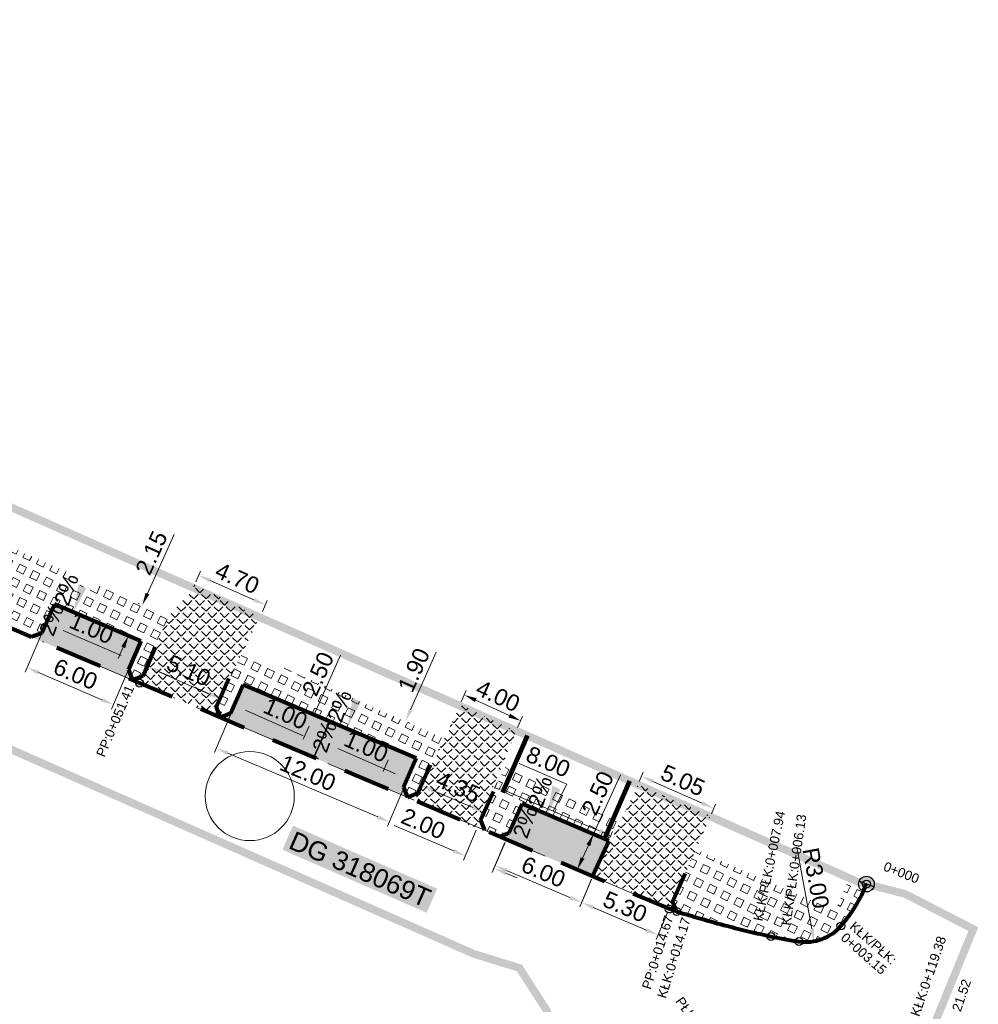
# Model space of a CAD drawing. Header units: metres. Extents: x 7535771 to 7535946, y 5639662 to 5639831.
# Tile 8 of 8: x 7535885 to 7535946, y 5639763 to 5639826. Entities that reach past the tile are written whole.
import ezdxf

# ---------------------------------------------------------------- set-up
doc = ezdxf.new("R2010")
doc.units = ezdxf.units.M
for name, pattern in [('ACAD_ISO10W100', [18, 12, -3, 0, -3]), ('CENTER2', [1.125, 0.75, -0.125, 0.125, -0.125]), ('HIDDEN', [0.375, 0.25, -0.125]), ('PRZER3-2', [5, 3, -2])]:
    doc.linetypes.add(name, pattern=pattern)
for name, color, linetype in [('_granica_inw', 126, 'HIDDEN'), ('C-ROAD-LABL', 150, 'Continuous'), ('Rozdzielenie miejsc', 252, 'Continuous')]:
    doc.layers.add(name, color=color, linetype=linetype)
for name, color, linetype, lineweight in [('_Krawężnik', 7, 'Continuous', 80), ('_krawężnik h_0', 55, 'PRZER3-2', 80), ('_Krawężnik obniżony', 172, 'PRZER3-2', 80), ('_opisy', 7, 'Continuous', 13), ('_Wypełenienie chodnik', 253, 'Continuous', 13), ('_Wypełenienie powierzchnie parking', 43, 'Continuous', 13), ('_Wypełnienie zjazdy', 144, 'Continuous', 13), ('C-ROAD-CTLN', 1, 'CENTER2', 35), ('Opisy', 5, 'Continuous', 13), ('Wymiary', 7, 'Continuous', 15)]:
    doc.layers.add(name, color=color, linetype=linetype, lineweight=lineweight)
doc.layers.add('_Wymiary', color=7, linetype='Continuous', lineweight=9, true_color=0x00175c)
doc.layers.add('_ściek betonowy', color=7, linetype='Continuous', lineweight=80, true_color=0x727e73)
doc.styles.add('Arial', font='arial.ttf')
doc.styles.add('GR', font='arial.ttf', dxfattribs={"height": 0.9})
doc.styles.add('RS500', font='arial.ttf', dxfattribs={"height": 1.05})
doc.dimstyles.new('RS 5000', dxfattribs={"dimtxt": 1.05, "dimasz": 0.8, "dimexe": 0.3, "dimexo": 0.2, "dimgap": 0.3, "dimtad": 1, "dimzin": 0, "dimdsep": 46, "dimtxsty": 'RS500', "dimcen": 0, "dimclrd": 256, "dimclre": 256, "dimclrt": 256, "dimaunit": 1, "dimadec": 0, "dimazin": 0, "dimtfac": 1, "dimtofl": 0, "dimtmove": 0, "dimatfit": 3, "dimfxl": 1, "dimtolj": 1, "dimtzin": 0, "dimlwd": 15, "dimlwe": 15, "dimarcsym": 0})
pattern_1 = [(64, (0, 0), (-0.4280506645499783, 0.2087742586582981), [0.47625, -0.47625]), (154, (0, 0), (-0.2087742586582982, -0.4280506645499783), [0.47625, -0.47625])]
pattern_2 = [(45, (0, 0), (-0.3951312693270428, 0.3951312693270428), [0.4064, -0.1524]), (135, (0, 0), (-0.3951312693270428, -0.3951312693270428), [0.4064, -0.1524])]

# ---------------------------------------------------------------- blocks, each defined once
blk = doc.blocks.new('*D33')
at = {"layer": '_Wymiary', "lineweight": 15, "transparency": 16777216}
for p, q in [((7535886.788895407, 5639788.309322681), (7535885.007068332, 5639784.152947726)), ((7535892.303535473, 5639785.945210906), (7535890.521708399, 5639781.78883595)), ((7535885.86055595, 5639784.113464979), (7535889.904631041, 5639782.379780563))]:
    blk.add_line(p, q, dxfattribs=at)
at = {"layer": '_Wymiary', "transparency": 16777216}
for points in [[(7535885.913091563, 5639784.23601206), (7535885.808020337, 5639783.990917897), (7535885.125273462, 5639784.428678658)], [(7535889.957166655, 5639782.502327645), (7535889.852095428, 5639782.257233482), (7535890.639913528, 5639782.064566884)]]:
    blk.add_solid(points, dxfattribs=at)
at = {"layer": 'Defpoints', "color": 0, "transparency": 16777216}
for p in [(7535886.867698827, 5639788.493143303), (7535892.382338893, 5639786.129031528), (7535890.639913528, 5639782.064566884)]:
    blk.add_point(p, dxfattribs=at)
at = {"layer": '_Wymiary', "transparency": 16777216, "insert": (7535888.21543817, 5639784.0136261), "char_height": 1.05, "attachment_point": 5, "rotation": 336.7953128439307, "style": 'RS500'}
blk.add_mtext('\\A1;6.00', dxfattribs=at)
blk = doc.blocks.new('*D35')
at = {"layer": '_Wymiary', "lineweight": 15, "transparency": 16777216}
for p, q in [((7535898.846031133, 5639783.158831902), (7535897.079856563, 5639779.007377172)), ((7535897.933449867, 5639778.970249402), (7535907.505040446, 5639774.89815878)), ((7535909.889920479, 5639778.460373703), (7535908.123745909, 5639774.308918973))]:
    blk.add_line(p, q, dxfattribs=at)
at = {"layer": '_Wymiary', "transparency": 16777216}
for points in [[(7535897.985647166, 5639779.092940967), (7535897.881252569, 5639778.847557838), (7535897.197300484, 5639779.283433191)], [(7535907.557237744, 5639775.020850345), (7535907.452843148, 5639774.775467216), (7535908.24118983, 5639774.584974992)]]:
    blk.add_solid(points, dxfattribs=at)
at = {"layer": 'Defpoints', "color": 0, "transparency": 16777216}
for p in [(7535898.924327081, 5639783.342869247), (7535909.968216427, 5639778.644411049), (7535908.24118983, 5639774.584974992)]:
    blk.add_point(p, dxfattribs=at)
at = {"layer": '_Wymiary', "transparency": 16777216, "insert": (7535903.046562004, 5639777.703573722), "char_height": 1.05, "attachment_point": 5, "rotation": 336.9533957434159, "style": 'RS500'}
blk.add_mtext('\\A1;12.00', dxfattribs=at)
blk = doc.blocks.new('*D36')
at = {"layer": '_Wymiary', "lineweight": 15, "transparency": 16777216}
for p, q in [((7535910.81105672, 5639778.073595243), (7535910.188708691, 5639776.636349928)), ((7535911.042046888, 5639776.593759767), (7535913.572567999, 5639775.498007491)), ((7535914.809837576, 5639776.34206524), (7535914.187489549, 5639774.904819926))]:
    blk.add_line(p, q, dxfattribs=at)
at = {"layer": '_Wymiary', "transparency": 16777216}
for points in [[(7535911.095028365, 5639776.716114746), (7535910.989065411, 5639776.471404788), (7535910.307917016, 5639776.911648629)], [(7535913.625549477, 5639775.62036247), (7535913.519586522, 5639775.375652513), (7535914.306697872, 5639775.180118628)]]:
    blk.add_solid(points, dxfattribs=at)
at = {"layer": 'Defpoints', "color": 0, "transparency": 16777216}
for p in [(7535910.890528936, 5639778.25712771), (7535914.889309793, 5639776.525597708), (7535914.306697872, 5639775.180118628)]:
    blk.add_point(p, dxfattribs=at)
at = {"layer": '_Wymiary', "transparency": 16777216, "insert": (7535912.639683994, 5639776.813471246), "char_height": 1.05, "attachment_point": 5, "rotation": 336.586689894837, "style": 'RS500'}
blk.add_mtext('\\A1;4.35', dxfattribs=at)
blk = doc.blocks.new('*D1')
at = {"layer": '_Wymiary', "lineweight": 15, "transparency": 16777216}
for p, q in [((7535892.849772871, 5639784.692695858), (7535892.890222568, 5639784.784149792)), ((7535893.500504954, 5639784.186190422), (7535896.701892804, 5639782.770229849)), ((7535897.51442367, 5639782.62954015), (7535897.554873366, 5639782.720994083))]:
    blk.add_line(p, q, dxfattribs=at)
at = {"layer": '_Wymiary', "transparency": 16777216}
for points in [[(7535893.554437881, 5639784.308129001), (7535893.446572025, 5639784.064251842), (7535892.76887348, 5639784.50978799)], [(7535896.755825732, 5639782.892168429), (7535896.647959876, 5639782.648291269), (7535897.433524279, 5639782.446632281)]]:
    blk.add_solid(points, dxfattribs=at)
at = {"layer": 'Defpoints', "color": 0, "transparency": 16777216}
for p in [(7535892.768873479, 5639784.509787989), (7535897.433524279, 5639782.446632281), (7535897.433524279, 5639782.446632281)]:
    blk.add_point(p, dxfattribs=at)
at = {"layer": '_Wymiary', "transparency": 16777216, "insert": (7535895.439399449, 5639784.242857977), "char_height": 1.05, "attachment_point": 5, "rotation": 336.1403921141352, "style": 'RS500'}
blk.add_mtext('\\A1;5.10', dxfattribs=at)
blk = doc.blocks.new('*D2')
at = {"layer": '_Wymiary', "lineweight": 15, "transparency": 16777216}
blk.add_line((7535934.25228413, 5639772.976422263), (7535935.210805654, 5639767.757437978), dxfattribs=at)
at = {"layer": '_Wymiary', "transparency": 16777216}
blk.add_solid([(7535935.341945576, 5639767.781523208), (7535935.079665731, 5639767.733352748), (7535935.355317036, 5639766.970598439)], dxfattribs=at)
at = {"layer": 'Defpoints', "color": 0, "transparency": 16777216}
for p in [(7535934.813399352, 5639769.921246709), (7535935.355317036, 5639766.970598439)]:
    blk.add_point(p, dxfattribs=at)
at = {"layer": '_Wymiary', "transparency": 16777216, "insert": (7535935.46595174, 5639770.998765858), "char_height": 1.05, "attachment_point": 5, "rotation": 280.40699523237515, "style": 'RS500'}
blk.add_mtext('\\A1;R3.00', dxfattribs=at)
blk = doc.blocks.new('*D39')
at = {"layer": '_Wymiary', "lineweight": 15, "transparency": 16777216}
for p, q in [((7535903.452300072, 5639781.436102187), (7535905.136633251, 5639785.219894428)), ((7535904.26362324, 5639781.074946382), (7535903.178227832, 5639781.558103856)), ((7535902.755957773, 5639779.871794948), (7535903.126962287, 5639780.70524288)), ((7535903.241943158, 5639778.779779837), (7535902.156547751, 5639779.262937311))]:
    blk.add_line(p, q, dxfattribs=at)
at = {"layer": '_Wymiary', "transparency": 16777216}
for points in [[(7535903.005152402, 5639780.759465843), (7535903.248772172, 5639780.651019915), (7535903.452300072, 5639781.436102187)], [(7535902.634147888, 5639779.926017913), (7535902.877767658, 5639779.817571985), (7535902.43061999, 5639779.140935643)]]:
    blk.add_solid(points, dxfattribs=at)
at = {"layer": 'Defpoints', "color": 0, "transparency": 16777216}
for p in [(7535903.452300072, 5639781.436102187), (7535904.446338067, 5639780.993611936), (7535903.424657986, 5639778.698445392)]:
    blk.add_point(p, dxfattribs=at)
at = {"layer": '_Wymiary', "transparency": 16777216, "insert": (7535903.693294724, 5639784.033447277), "char_height": 1.05, "attachment_point": 5, "rotation": 66.00403984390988, "style": 'RS500'}
blk.add_mtext('\\A1;2.50', dxfattribs=at)
blk = doc.blocks.new('*D4')
at = {"layer": '_Wymiary', "lineweight": 15, "transparency": 16777216}
for p, q in [((7535921.157758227, 5639770.915999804), (7535920.409132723, 5639769.161270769)), ((7535921.262687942, 5639769.123277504), (7535924.665353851, 5639767.671587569)), ((7535926.03208703, 5639768.836449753), (7535925.283461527, 5639767.081720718))]:
    blk.add_line(p, q, dxfattribs=at)
at = {"layer": '_Wymiary', "transparency": 16777216}
for points in [[(7535921.315009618, 5639769.245916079), (7535921.210366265, 5639769.000638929), (7535920.526856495, 5639769.437207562)], [(7535924.717675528, 5639767.794226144), (7535924.613032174, 5639767.548948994), (7535925.401185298, 5639767.357657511)]]:
    blk.add_solid(points, dxfattribs=at)
at = {"layer": 'Defpoints', "color": 0, "transparency": 16777216}
for p in [(7535921.236240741, 5639771.099957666), (7535926.110569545, 5639769.020407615), (7535925.401185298, 5639767.357657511)]:
    blk.add_point(p, dxfattribs=at)
at = {"layer": '_Wymiary', "transparency": 16777216, "insert": (7535923.29225822, 5639769.166799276), "char_height": 1.05, "attachment_point": 5, "rotation": 336.8952997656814, "style": 'RS500'}
blk.add_mtext('\\A1;5.30', dxfattribs=at)
blk = doc.blocks.new('*D9')
at = {"layer": '_Wymiary', "lineweight": 15, "transparency": 16777216}
for p, q in [((7535895.890520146, 5639789.903074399), (7535896.195385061, 5639790.593060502)), ((7535896.805894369, 5639789.995332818), (7535899.604174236, 5639788.758934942)), ((7535900.15230851, 5639788.020036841), (7535900.457173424, 5639788.710022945))]:
    blk.add_line(p, q, dxfattribs=at)
at = {"layer": '_Wymiary', "transparency": 16777216}
for points in [[(7535896.85978101, 5639790.11729186), (7535896.752007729, 5639789.873373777), (7535896.07414012, 5639790.318652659)], [(7535899.658060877, 5639788.880893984), (7535899.550287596, 5639788.6369759), (7535900.335928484, 5639788.435615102)]]:
    blk.add_solid(points, dxfattribs=at)
at = {"layer": 'Defpoints', "color": 0, "transparency": 16777216}
for p in [(7535895.809690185, 5639789.720135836), (7535900.335928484, 5639788.435615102), (7535900.071478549, 5639787.83709828)]:
    blk.add_point(p, dxfattribs=at)
at = {"layer": '_Wymiary', "transparency": 16777216, "insert": (7535898.542944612, 5639790.141910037), "char_height": 1.05, "attachment_point": 5, "rotation": 336.16213976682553, "style": 'RS500'}
blk.add_mtext('\\A1;4.70', dxfattribs=at)
blk = doc.blocks.new('*D10')
at = {"layer": '_Wymiary', "lineweight": 15, "transparency": 16777216}
for p, q in [((7535924.185242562, 5639777.154930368), (7535924.45716875, 5639777.768800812)), ((7535925.067113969, 5639777.170497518), (7535928.220559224, 5639775.773615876)), ((7535928.801585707, 5639775.11002885), (7535929.073511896, 5639775.723899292))]:
    blk.add_line(p, q, dxfattribs=at)
at = {"layer": '_Wymiary', "transparency": 16777216}
for points in [[(7535925.121115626, 5639777.292405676), (7535925.013112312, 5639777.04858936), (7535924.335665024, 5639777.494507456)], [(7535928.27456088, 5639775.895524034), (7535928.166557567, 5639775.651707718), (7535928.952008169, 5639775.449605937)]]:
    blk.add_solid(points, dxfattribs=at)
at = {"layer": 'Defpoints', "color": 0, "transparency": 16777216}
for p in [(7535924.104240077, 5639776.972068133), (7535928.720583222, 5639774.927166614), (7535928.952008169, 5639775.449605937)]:
    blk.add_point(p, dxfattribs=at)
at = {"layer": '_Wymiary', "transparency": 16777216, "insert": (7535926.982468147, 5639777.236513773), "char_height": 1.05, "attachment_point": 5, "rotation": 336.10809434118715, "style": 'RS500'}
blk.add_mtext('\\A1;5.05', dxfattribs=at)
blk = doc.blocks.new('*D11')
at = {"layer": '_Wymiary', "lineweight": 15, "transparency": 16777216}
for p, q in [((7535912.834577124, 5639782.253421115), (7535913.160105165, 5639782.962304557)), ((7535913.76192035, 5639782.355824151), (7535915.903143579, 5639781.37254797)), ((7535916.429819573, 5639780.60244133), (7535916.755347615, 5639781.311324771))]:
    blk.add_line(p, q, dxfattribs=at)
at = {"layer": '_Wymiary', "transparency": 16777216}
for points in [[(7535913.817562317, 5639782.47699242), (7535913.706278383, 5639782.234655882), (7535913.034910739, 5639782.689675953)], [(7535915.958785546, 5639781.493716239), (7535915.847501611, 5639781.251379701), (7535916.630153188, 5639781.038696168)]]:
    blk.add_solid(points, dxfattribs=at)
at = {"layer": 'Defpoints', "color": 0, "transparency": 16777216}
for p in [(7535912.751114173, 5639782.071668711), (7535916.630153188, 5639781.038696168), (7535916.346356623, 5639780.420688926)]:
    blk.add_point(p, dxfattribs=at)
at = {"layer": '_Wymiary', "transparency": 16777216, "insert": (7535915.181449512, 5639782.624003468), "char_height": 1.05, "attachment_point": 5, "rotation": 335.3348277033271, "style": 'RS500'}
blk.add_mtext('\\A1;4.00', dxfattribs=at)
blk = doc.blocks.new('*D70')
at = {"layer": '_Wymiary', "lineweight": 15, "transparency": 16777216}
for p, q in [((7535919.585276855, 5639776.999045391), (7535916.526694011, 5639778.303848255)), ((7535914.967775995, 5639776.709531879), (7535915.138747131, 5639777.11030459)), ((7535918.701424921, 5639775.264294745), (7535919.585276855, 5639776.999045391)), ((7535915.756869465, 5639776.5204531), (7535921.645980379, 5639774.008136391)), ((7535922.328565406, 5639773.569391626), (7535922.49953654, 5639773.970164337))]:
    blk.add_line(p, q, dxfattribs=at)
at = {"layer": '_Wymiary', "transparency": 16777216}
for points in [[(7535915.809188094, 5639776.643092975), (7535915.704550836, 5639776.397813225), (7535915.021030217, 5639776.834364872)], [(7535921.698299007, 5639774.130776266), (7535921.59366175, 5639773.885496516), (7535922.381819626, 5639773.694224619)]]:
    blk.add_solid(points, dxfattribs=at)
at = {"layer": 'Defpoints', "color": 0, "transparency": 16777216}
for p in [(7535914.889298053, 5639776.525572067), (7535922.381819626, 5639773.694224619), (7535922.250087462, 5639773.385431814)]:
    blk.add_point(p, dxfattribs=at)
at = {"layer": '_Wymiary', "transparency": 16777216, "insert": (7535918.384063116, 5639778.420492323), "char_height": 1.05, "attachment_point": 5, "rotation": 336.8967236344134, "style": 'RS500'}
blk.add_mtext('\\A1;8.00', dxfattribs=at)
blk = doc.blocks.new('*D71')
at = {"layer": '_Wymiary', "lineweight": 15, "transparency": 16777216}
for p, q in [((7535896.703137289, 5639782.773029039), (7535895.972750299, 5639783.099425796)), ((7535897.485776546, 5639782.563558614), (7535897.311125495, 5639782.172737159)), ((7535898.394576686, 5639782.157432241), (7535898.219925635, 5639781.766610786)), ((7535899.072711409, 5639781.71410915), (7535902.747470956, 5639780.07192546))]:
    blk.add_line(p, q, dxfattribs=at)
at = {"layer": '_Wymiary', "transparency": 16777216}
for points in [[(7535896.757536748, 5639782.894760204), (7535896.648737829, 5639782.651297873), (7535897.433524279, 5639782.44663228)], [(7535899.127110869, 5639781.835840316), (7535899.018311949, 5639781.592377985), (7535898.342324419, 5639782.040505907)]]:
    blk.add_solid(points, dxfattribs=at)
at = {"layer": 'Defpoints', "color": 0, "transparency": 16777216}
for p in [(7535897.567375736, 5639782.746155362), (7535898.342324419, 5639782.040505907), (7535898.476175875, 5639782.340028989)]:
    blk.add_point(p, dxfattribs=at)
at = {"layer": '_Wymiary', "transparency": 16777216, "insert": (7535901.616410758, 5639781.493166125), "char_height": 1.05, "attachment_point": 5, "rotation": 335.92099461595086, "style": 'RS500'}
blk.add_mtext('\\A1;1.00', dxfattribs=at)
blk = doc.blocks.new('*D73')
at = {"layer": '_Wymiary', "lineweight": 15, "transparency": 16777216}
for p, q in [((7535892.807744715, 5639789.154705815), (7535894.516691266, 5639792.940022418)), ((7535892.296279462, 5639788.507864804), (7535892.205137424, 5639788.549012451)), ((7535891.776559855, 5639786.38457683), (7535891.867701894, 5639786.343429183)), ((7535891.265094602, 5639785.737735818), (7535890.935913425, 5639785.008599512))]:
    blk.add_line(p, q, dxfattribs=at)
at = {"layer": '_Wymiary', "transparency": 16777216}
for points in [[(7535892.686221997, 5639789.209569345), (7535892.929267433, 5639789.099842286), (7535892.478563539, 5639788.425569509)], [(7535891.143571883, 5639785.792599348), (7535891.38661732, 5639785.682872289), (7535891.594275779, 5639786.466872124)]]:
    blk.add_solid(points, dxfattribs=at)
at = {"layer": 'Defpoints', "color": 0, "transparency": 16777216}
for p in [(7535892.478563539, 5639788.425569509), (7535892.478563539, 5639788.425569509), (7535891.594275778, 5639786.466872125)]:
    blk.add_point(p, dxfattribs=at)
at = {"layer": '_Wymiary', "transparency": 16777216, "insert": (7535893.064768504, 5639791.755968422), "char_height": 1.05, "attachment_point": 5, "rotation": 65.70238178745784, "style": 'RS500'}
blk.add_mtext('\\A1;2.15', dxfattribs=at)
blk = doc.blocks.new('*D74')
at = {"layer": '_Wymiary', "lineweight": 15, "transparency": 16777216}
for p, q in [((7535909.597764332, 5639781.732431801), (7535911.235823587, 5639785.409031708)), ((7535909.454875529, 5639780.920284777), (7535909.546219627, 5639780.879587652)), ((7535908.317508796, 5639779.350352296), (7535908.2261647, 5639779.39104942)), ((7535908.174619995, 5639778.538205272), (7535907.849043, 5639777.807452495))]:
    blk.add_line(p, q, dxfattribs=at)
at = {"layer": '_Wymiary', "transparency": 16777216}
for points in [[(7535909.475972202, 5639781.786694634), (7535909.719556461, 5639781.678168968), (7535909.272187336, 5639781.001679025)], [(7535908.052827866, 5639778.592468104), (7535908.296412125, 5639778.483942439), (7535908.500196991, 5639779.268958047)]]:
    blk.add_solid(points, dxfattribs=at)
at = {"layer": 'Defpoints', "color": 0, "transparency": 16777216}
for p in [(7535909.272187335, 5639781.001679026), (7535909.272187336, 5639781.001679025), (7535908.500196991, 5639779.268958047)]:
    blk.add_point(p, dxfattribs=at)
at = {"layer": '_Wymiary', "transparency": 16777216, "insert": (7535909.815852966, 5639784.276377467), "char_height": 1.05, "attachment_point": 5, "rotation": 65.98528547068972, "style": 'RS500'}
blk.add_mtext('\\A1;1.90', dxfattribs=at)
blk = doc.blocks.new('*D27')
at = {"layer": '_Wymiary', "lineweight": 15, "transparency": 16777216}
for p, q in [((7535891.120936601, 5639785.216993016), (7535887.421546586, 5639786.802911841)), ((7535891.935022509, 5639785.085599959), (7535891.974424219, 5639785.177510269)), ((7535892.851972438, 5639784.692505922), (7535892.891374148, 5639784.784416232)), ((7535893.508451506, 5639784.19347162), (7535894.243733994, 5639783.878257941))]:
    blk.add_line(p, q, dxfattribs=at)
at = {"layer": '_Wymiary', "transparency": 16777216}
for points in [[(7535891.173472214, 5639785.339540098), (7535891.068400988, 5639785.094445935), (7535891.856219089, 5639784.901779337)], [(7535893.56098712, 5639784.316018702), (7535893.455915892, 5639784.070924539), (7535892.773169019, 5639784.5086853)]]:
    blk.add_solid(points, dxfattribs=at)
at = {"layer": 'Defpoints', "color": 0, "transparency": 16777216}
for p in [(7535891.856219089, 5639784.901779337), (7535891.856219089, 5639784.901779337), (7535892.773169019, 5639784.5086853)]:
    blk.add_point(p, dxfattribs=at)
at = {"layer": '_Wymiary', "transparency": 16777216, "insert": (7535889.233038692, 5639786.936022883), "char_height": 1.05, "attachment_point": 5, "rotation": 336.79531284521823, "style": 'RS500'}
blk.add_mtext('\\A1;1.00', dxfattribs=at)
blk = doc.blocks.new('*D28')
at = {"layer": '_Wymiary', "lineweight": 15, "transparency": 16777216}
for p, q in [((7535908.636993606, 5639777.64600823), (7535904.955450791, 5639779.272927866)), ((7535909.287888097, 5639777.139711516), (7535909.247467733, 5639777.048244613)), ((7535910.206185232, 5639776.733904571), (7535910.165764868, 5639776.642437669)), ((7535911.018761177, 5639776.593475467), (7535911.750496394, 5639776.270112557))]:
    blk.add_line(p, q, dxfattribs=at)
at = {"layer": '_Wymiary', "transparency": 16777216}
for points in [[(7535908.690887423, 5639777.7679641), (7535908.583099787, 5639777.524052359), (7535909.368728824, 5639777.322645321)], [(7535911.072654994, 5639776.715431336), (7535910.964867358, 5639776.471519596), (7535910.287025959, 5639776.916838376)]]:
    blk.add_solid(points, dxfattribs=at)
at = {"layer": 'Defpoints', "color": 0, "transparency": 16777216}
for p in [(7535909.368728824, 5639777.322645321), (7535909.368728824, 5639777.322645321), (7535910.28702596, 5639776.916838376)]:
    blk.add_point(p, dxfattribs=at)
at = {"layer": '_Wymiary', "transparency": 16777216, "insert": (7535906.768309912, 5639779.38590577), "char_height": 1.05, "attachment_point": 5, "rotation": 336.15876747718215, "style": 'RS500'}
blk.add_mtext('\\A1;1.00', dxfattribs=at)
blk = doc.blocks.new('*D131')
at = {"layer": '_Wymiary', "lineweight": 15, "transparency": 16777216}
for p, q in [((7535915.624210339, 5639773.276631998), (7535914.875589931, 5639771.521900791)), ((7535915.729145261, 5639771.483910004), (7535919.776717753, 5639769.757095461)), ((7535921.143447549, 5639770.921961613), (7535920.394827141, 5639769.167230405))]:
    blk.add_line(p, q, dxfattribs=at)
at = {"layer": '_Wymiary', "transparency": 16777216}
for points in [[(7535915.781466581, 5639771.60654873), (7535915.67682394, 5639771.361271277), (7535914.993312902, 5639771.797837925)], [(7535919.829039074, 5639769.879734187), (7535919.724396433, 5639769.634456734), (7535920.512550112, 5639769.443167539)]]:
    blk.add_solid(points, dxfattribs=at)
at = {"layer": 'Defpoints', "color": 0, "transparency": 16777216}
for p in [(7535915.702692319, 5639773.460590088), (7535921.22192953, 5639771.105919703), (7535920.512550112, 5639769.443167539)]:
    blk.add_point(p, dxfattribs=at)
at = {"layer": '_Wymiary', "transparency": 16777216, "insert": (7535918.081026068, 5639771.389541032), "char_height": 1.05, "attachment_point": 5, "rotation": 336.89546614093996, "style": 'RS500'}
blk.add_mtext('\\A1;6.00', dxfattribs=at)
blk = doc.blocks.new('*D132')
at = {"layer": '_Wymiary', "lineweight": 15, "transparency": 16777216}
for p, q in [((7535912.357979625, 5639772.731760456), (7535908.548512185, 5639774.357189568)), ((7535913.793482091, 5639774.057627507), (7535912.976063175, 5639772.141868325)), ((7535915.635715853, 5639773.271580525), (7535914.818296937, 5639771.355821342)), ((7535915.671850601, 5639771.317793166), (7535916.407669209, 5639771.003833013))]:
    blk.add_line(p, q, dxfattribs=at)
at = {"layer": '_Wymiary', "transparency": 16777216}
for points in [[(7535912.410306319, 5639772.854396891), (7535912.305652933, 5639772.609124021), (7535913.093798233, 5639772.417800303)], [(7535915.724177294, 5639771.440429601), (7535915.619523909, 5639771.195156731), (7535914.936031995, 5639771.63175332)]]:
    blk.add_solid(points, dxfattribs=at)
at = {"layer": 'Defpoints', "color": 0, "transparency": 16777216}
for p in [(7535913.87197213, 5639774.241582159), (7535915.714205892, 5639773.455535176), (7535914.936031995, 5639771.63175332)]:
    blk.add_point(p, dxfattribs=at)
at = {"layer": '_Wymiary', "transparency": 16777216, "insert": (7535910.41346485, 5639774.470479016), "char_height": 1.05, "attachment_point": 5, "rotation": 336.8929563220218, "style": 'RS500'}
blk.add_mtext('\\A1;2.00', dxfattribs=at)
blk = doc.blocks.new('*D133')
at = {"layer": '_Wymiary', "lineweight": 15, "transparency": 16777216}
for p, q in [((7535921.282249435, 5639773.823097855), (7535923.004110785, 5639777.589960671)), ((7535922.066397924, 5639773.464657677), (7535921.009403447, 5639773.94781781)), ((7535920.576956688, 5639772.280150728), (7535920.949662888, 5639773.095508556)), ((7535921.02851863, 5639771.194121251), (7535919.971524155, 5639771.677281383))]:
    blk.add_line(p, q, dxfattribs=at)
at = {"layer": '_Wymiary', "transparency": 16777216}
for points in [[(7535920.828398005, 5639773.150939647), (7535921.070927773, 5639773.040077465), (7535921.282249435, 5639773.823097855)], [(7535920.455691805, 5639772.33558182), (7535920.698221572, 5639772.224719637), (7535920.244370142, 5639771.552561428)]]:
    blk.add_solid(points, dxfattribs=at)
at = {"layer": 'Defpoints', "color": 0, "transparency": 16777216}
for p in [(7535921.282249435, 5639773.823097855), (7535922.248295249, 5639773.381511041), (7535921.210415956, 5639771.110974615)]:
    blk.add_point(p, dxfattribs=at)
at = {"layer": '_Wymiary', "transparency": 16777216, "insert": (7535921.549050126, 5639776.417919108), "char_height": 1.05, "attachment_point": 5, "rotation": 65.4345030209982, "style": 'RS500'}
blk.add_mtext('\\A1;2.50', dxfattribs=at)
blk = doc.blocks.new('bomba')
h = blk.add_hatch(color=0)
h.paths.add_polyline_path([(0, 1), (0, -1, 0.4142135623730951), (1, 0, 0.4142135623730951)])
h.paths.add_polyline_path([(0, 1), (0, 2, 0.4142135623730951), (-2, 0, 0.4142135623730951), (0, -2), (0, -1, -0.4142135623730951), (-1, 0, -0.4142135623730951)])
at = {"color": 0}
blk.add_line((0, 2), (0, -2), dxfattribs=at)
for radius in [2, 1]:
    blk.add_circle((0, 0), radius, dxfattribs=at)
blk = doc.blocks.new('AeccTickCircle')
blk.add_circle((0, 0), 0.5)
blk = doc.blocks.new('os r c')
at = {"layer": 'C-ROAD-CTLN', "color": 252, "linetype": 'ACAD_ISO10W100', "lineweight": 13, "ltscale": 0.5, "flags": 128}
blk.add_lwpolyline([(7535926.588246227, 5639768.870041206), (7535926.110569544, 5639769.020407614), (7535892.309999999, 5639783.439999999), (7535859.207983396, 5639797.634954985), (7535846.484951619, 5639802.950692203)], dxfattribs=at)
for points in [[(7535937.066221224, 5639767.940137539, 0.08658362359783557), (7535938.701212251, 5639770.61542623)], [(7535926.588246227, 5639768.870041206, 0.02082207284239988), (7535932.599886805, 5639767.270180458)], [(7535934.388285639, 5639766.951519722, 0.2531244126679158), (7535937.066221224, 5639767.940137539)], [(7535932.599886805, 5639767.270180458, 0.01490650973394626), (7535934.388285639, 5639766.951519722)]]:
    blk.add_lwpolyline(points, format="xyb", dxfattribs=at)
at = {"layer": 'C-ROAD-LABL', "linetype": 'Continuous', "lineweight": 13}
for p, xscale, yscale, zscale, rotation in [((7535892.309999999, 5639783.439999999), 0.5, 0.5, 0.5, 156.8965182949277), ((7535938.701212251, 5639770.61542623), 0.5, 0.5, 0.5, 248.4660636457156), ((7535926.110569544, 5639769.020407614), 0.4999999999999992, 0.4999999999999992, 0.4999999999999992, 162.5266758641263), ((7535926.588246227, 5639768.870041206), 0.4999999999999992, 0.4999999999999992, 0.4999999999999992, 162.7117576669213), ((7535937.066221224, 5639767.940137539), 0.5, 0.5, 0.5, 228.6719240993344), ((7535932.599886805, 5639767.270180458), 0.4999999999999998, 0.4999999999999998, 0.4999999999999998, 168.1889112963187), ((7535934.388285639, 5639766.951519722), 0.5, 0.5, 0.5, 171.8535059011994)]:
    blk.add_blockref('AeccTickCircle', p, dxfattribs=dict(at, xscale=xscale, yscale=yscale, zscale=zscale, rotation=rotation))
at = {"layer": 'C-ROAD-LABL', "color": 7, "linetype": 'Continuous', "lineweight": -3, "xscale": 0.25, "yscale": 0.25, "zscale": 0.25, "rotation": 248.4660636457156}
blk.add_blockref('bomba', (7535938.701212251, 5639770.61542623), dxfattribs=at)
at = {"layer": 'C-ROAD-LABL', "color": 150, "style": 'Arial'}
for s, rotation, p in [('PP:0+051.41', 66.89649956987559, (7535890.062221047, 5639778.671087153)), ('KŁK/PŁK:0+007.94', 78.18889256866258, (7535932.055704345, 5639768.210680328)), ('KŁK/PŁK:0+006.13', 81.85348717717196, (7535933.853100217, 5639767.940733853)), ('0+000', 338.4660647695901, (7535939.727507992, 5639771.505000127)), ('KŁK:0+014.17', 72.71173894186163, (7535925.896211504, 5639763.273120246)), ('PP:0+014.67', 72.52665714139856, (7535924.922152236, 5639763.845247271)), ('KŁK/PŁK:', 318.6719053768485, (7535937.571565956, 5639767.825021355)), ('0+003.15', 318.6719053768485, (7535937.011538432, 5639767.111691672)), ('KŁK:0+119.38', 71.05400190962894, (7535942.065764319, 5639762.115701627)), ('0+121.52', 71.05400192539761, (7535944.24647068, 5639761.082281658)), ('PŁK:0+108.02', 304.83285032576, (7535926.481702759, 5639763.143029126))]:
    blk.add_text(s, height=0.6, rotation=rotation, dxfattribs=at).set_placement(p)

msp = doc.modelspace()

# ---------------------------------------------------------------- hatches: boundary and pattern name
at = {"layer": '_Wypełenienie chodnik'}
h = msp.add_hatch(dxfattribs=at)
h.set_pattern_fill('SQUARE', color=256, scale=0.15, angle=64)
h.set_pattern_definition(pattern_1)
h.paths.add_polyline_path([(7535882.639185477, 5639792.766992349), (7535881.823007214, 5639790.635230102), (7535881.796870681, 5639790.552676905), (7535881.049995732, 5639788.810957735), (7535881.303247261, 5639788.158566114), (7535883.359973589, 5639787.276852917), (7535885.457815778, 5639786.410563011), (7535886.069662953, 5639786.640077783), (7535886.867698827, 5639788.493143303), (7535892.382338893, 5639786.129031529), (7535891.593225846, 5639784.302380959), (7535891.850697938, 5639783.639116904), (7535892.503813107, 5639783.883663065), (7535893.301636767, 5639785.734959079), (7535894.13, 5639787.680000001), (7535889.734891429, 5639789.664247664), (7535889.544192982, 5639789.232158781), (7535887.754192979, 5639790.022158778), (7535887.931337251, 5639790.423536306)])
h = msp.add_hatch(dxfattribs=at)
h.set_pattern_fill('SQUARE', color=256, scale=0.15, angle=64)
h.set_pattern_definition(pattern_1)
h.paths.add_polyline_path([(7535898.950495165, 5639785.536896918), (7535898.00440069, 5639783.734238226), (7535897.192745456, 5639781.899142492), (7535897.444967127, 5639781.249403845), (7535898.098080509, 5639781.493954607), (7535898.92432708, 5639783.342869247), (7535909.970895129, 5639778.650428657), (7535909.146716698, 5639776.798942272), (7535909.409259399, 5639776.145392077), (7535910.057420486, 5639776.395768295), (7535910.890528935, 5639778.257127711), (7535911.699999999, 5639779.92)])
h = msp.add_hatch(dxfattribs=at)
h.set_pattern_fill('SQUARE', color=256, scale=0.15, angle=64)
h.set_pattern_definition(pattern_1)
h.paths.add_polyline_path([(7535915.670495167, 5639778.11689692), (7535914.889320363, 5639776.525562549), (7535914.056876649, 5639774.704509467), (7535914.308944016, 5639774.05516832), (7535915.289860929, 5639773.636705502), (7535915.8758499, 5639773.873043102), (7535916.733379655, 5639775.749034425), (7535922.322749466, 5639773.431065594), (7535923.000495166, 5639774.986896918)])
h = msp.add_hatch(dxfattribs=at)
h.set_pattern_fill('SQUARE', color=256, scale=0.15, angle=64)
h.set_pattern_definition(pattern_1)
edge = h.paths.add_edge_path()
edge.add_line((7535927.75643775, 5639772.834383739), (7535926.160904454, 5639769.004422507))
edge.add_line((7535926.160904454, 5639769.004422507), (7535927.876715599, 5639768.482232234))
edge.add_arc((7535942.629924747, 5639816.76588893), 50.48731211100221, 253.0093182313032, 260.7292060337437)
edge.add_arc((7535934.778610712, 5639770.062066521), 3.136745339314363, 264.8378018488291, 327.079629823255)
edge.add_arc((7535930.217045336, 5639773.963234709), 9.120795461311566, 322.075040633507, 333.827208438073)
edge.add_line((7535938.402666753, 5639769.940236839), (7535938.698919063, 5639770.616007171))
edge.add_line((7535938.698919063, 5639770.616007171), (7535937.590253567, 5639770.974343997))
edge.add_line((7535937.590253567, 5639770.974343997), (7535936.712024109, 5639768.902497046))
edge.add_line((7535936.712024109, 5639768.902497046), (7535927.75643775, 5639772.834383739))
at = {"layer": '_Wypełenienie powierzchnie parking'}
h = msp.add_hatch(dxfattribs=at)
h.set_pattern_fill('ANGLE', color=256, scale=0.08, angle=45)
h.set_pattern_definition(pattern_2)
h.paths.add_polyline_path([(7535860.647373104, 5639799.733728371), (7535859.85890286, 5639797.886324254), (7535859.207983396, 5639797.634954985), (7535876.651464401, 5639790.1900946), (7535876.406662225, 5639790.803103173), (7535877.190670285, 5639792.640052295)])
h.paths.add_polyline_path([(7535886.867698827, 5639788.493143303), (7535886.068433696, 5639786.642992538), (7535885.416699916, 5639786.395139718), (7535891.848500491, 5639783.637843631), (7535891.598478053, 5639784.288850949), (7535892.382338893, 5639786.129031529)])
h.paths.add_polyline_path([(7535898.92432708, 5639783.342869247), (7535898.098080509, 5639781.493954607), (7535897.444967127, 5639781.249403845), (7535909.400229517, 5639776.149244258), (7535909.146716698, 5639776.798942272), (7535909.966477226, 5639778.640504)])
h.paths.add_polyline_path([(7535916.743260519, 5639775.734664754), (7535915.8758499, 5639773.873043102), (7535915.309020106, 5639773.628532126), (7535921.217691, 5639771.107871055), (7535922.250087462, 5639773.385431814)])
at = {"layer": '_Wypełnienie zjazdy'}
h = msp.add_hatch(dxfattribs=at)
h.set_pattern_fill('ANGLE', color=256, scale=0.08, angle=45)
h.set_pattern_definition(pattern_2)
h.paths.add_polyline_path([(7535899.955, 5639787.66), (7535895.846355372, 5639789.723898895), (7535894.13, 5639787.680000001), (7535892.345295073, 5639783.491314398), (7535897.444967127, 5639781.249403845), (7535897.192745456, 5639781.899142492)])
h = msp.add_hatch(dxfattribs=at)
h.set_pattern_fill('ANGLE', color=256, scale=0.08, angle=45)
h.set_pattern_definition(pattern_2)
h.paths.add_polyline_path([(7535916.327514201, 5639780.34266248), (7535912.787427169, 5639782.074710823), (7535909.859406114, 5639775.953357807), (7535913.82, 5639774.19)])
h = msp.add_hatch(dxfattribs=at)
h.set_pattern_fill('ANGLE', color=256, scale=0.08, angle=45)
h.set_pattern_definition(pattern_2)
h.paths.add_polyline_path([(7535928.743030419, 5639774.934996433), (7535924.140905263, 5639776.97583119), (7535921.296665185, 5639771.15376306), (7535926.147020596, 5639769.023683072)])
at = {"layer": 'Opisy'}
for points in [[(7535888.910343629, 5639789.501131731), (7535888.115728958, 5639787.99757296), (7535888.388042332, 5639789.753185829)], [(7535888.099663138, 5639787.921623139), (7535887.01227037, 5639785.722167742), (7535887.582674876, 5639788.148316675)], [(7535906.429219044, 5639782.258650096), (7535905.54665697, 5639780.564538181), (7535905.906917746, 5639782.510704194)], [(7535905.530591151, 5639780.488588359), (7535904.443198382, 5639778.289132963), (7535905.013602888, 5639780.715281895)], [(7535919.172821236, 5639776.648280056), (7535918.345694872, 5639775.090249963), (7535918.650519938, 5639776.900334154)], [(7535918.329629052, 5639775.014300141), (7535917.242236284, 5639772.814844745), (7535917.81264079, 5639775.240993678)]]:
    msp.add_hatch(color=256, dxfattribs=at).paths.add_polyline_path(points)

# ---------------------------------------------------------------- linework, layer by layer
at = {"layer": '_granica_inw', "lineweight": -3, "ltscale": 20, "const_width": 0.5, "flags": 128}
msp.add_lwpolyline([(7535795.269999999, 5639690.079999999), (7535793.38, 5639691.46), (7535790.899999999, 5639694.18), (7535789.82, 5639697.539999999), (7535789.87, 5639700.65), (7535791.219999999, 5639704.390000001), (7535829.01, 5639791.619999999), (7535831.25, 5639795.15), (7535834.02, 5639796.879999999), (7535837.75, 5639797.799999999), (7535840.88, 5639797.29), (7535857.85, 5639790.81), (7535913.64, 5639766.159999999), (7535916.549999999, 5639765.260000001), (7535918.31, 5639762.52), (7535919, 5639757.199999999), (7535918.588636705, 5639753.60651523), (7535887.785457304, 5639674.098451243), (7535886.340000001, 5639671.859999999), (7535884.33, 5639670.079999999), (7535882.399999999, 5639669.1), (7535879.639999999, 5639668.29), (7535903.48, 5639662.640000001), (7535904.894562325, 5639668.084421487), (7535907.660000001, 5639679.23), (7535911.109999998, 5639689.26), (7535920.128211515, 5639710.435646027), (7535934.92, 5639745.96), (7535942.269633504, 5639759.809309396), (7535945.519999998, 5639767.74), (7535941.171342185, 5639769.987724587), (7535938.168471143, 5639770.750387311), (7535865.255384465, 5639803.007705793), (7535857.15635292, 5639806.458532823), (7535851.197824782, 5639809.115763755), (7535837.039294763, 5639815.553835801), (7535831.092920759, 5639818.208695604), (7535828.59, 5639819.93), (7535823.418762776, 5639825.292391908), (7535821.810000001, 5639818.75), (7535785.063156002, 5639733.563938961), (7535776.580652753, 5639710.551756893), (7535771.430000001, 5639696.23), (7535795.269999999, 5639690.079999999)], dxfattribs=at)
at = {"layer": '_Krawężnik', "color": 204}
for p, q in [((7535886.867698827, 5639788.493143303), (7535886.066693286, 5639786.638963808)), ((7535886.069662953, 5639786.640077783), (7535885.416699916, 5639786.395139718)), ((7535892.382338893, 5639786.129031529), (7535891.593225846, 5639784.302380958)), ((7535893.301636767, 5639785.734959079), (7535892.503813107, 5639783.883663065)), ((7535891.598478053, 5639784.288850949), (7535891.850850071, 5639783.638725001)), ((7535892.503813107, 5639783.883663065), (7535891.85085007, 5639783.638725)), ((7535898.00440069, 5639783.734238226), (7535897.192745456, 5639781.899142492)), ((7535898.92432708, 5639783.342869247), (7535898.098080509, 5639781.493954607)), ((7535897.192745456, 5639781.899142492), (7535897.445117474, 5639781.249016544)), ((7535898.098080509, 5639781.493954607), (7535897.445117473, 5639781.249016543)), ((7535909.968216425, 5639778.644411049), (7535909.146716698, 5639776.798942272)), ((7535910.88083441, 5639778.235597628), (7535910.051379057, 5639776.393502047)), ((7535909.146716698, 5639776.798942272), (7535909.399088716, 5639776.148816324)), ((7535910.052051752, 5639776.393754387), (7535909.399088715, 5639776.148816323)), ((7535914.056876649, 5639774.704509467), (7535914.889309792, 5639776.525597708)), ((7535915.8758499, 5639773.873043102), (7535916.729495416, 5639775.740536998)), ((7535914.056876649, 5639774.704509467), (7535914.309248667, 5639774.054383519)), ((7535915.8758499, 5639773.873043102), (7535915.289860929, 5639773.636705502)), ((7535921.210415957, 5639771.110974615), (7535922.250087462, 5639773.385431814))]:
    msp.add_line(p, q, dxfattribs=at)
at = {"layer": '_Krawężnik'}
msp.add_line((7535935.45424077, 5639766.820799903), (7535935.454284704, 5639766.820822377), dxfattribs=at)
at = {"layer": '_Krawężnik', "color": 7, "flags": 128}
msp.add_lwpolyline([(7535881.302367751, 5639788.160831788), (7535885.416699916, 5639786.395139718)], dxfattribs=at)
at = {"layer": '_Krawężnik', "color": 7}
for points in [[(7535892.382338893, 5639786.129031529), (7535886.867698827, 5639788.493143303)], [(7535909.968216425, 5639778.644411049), (7535898.92432708, 5639783.342869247)], [(7535922.250087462, 5639773.385431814), (7535916.729495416, 5639775.740536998)]]:
    msp.add_lwpolyline(points, dxfattribs=at)
at = {"layer": '_Krawężnik', "color": 204}
msp.add_lwpolyline([(7535926.588246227, 5639768.870041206), (7535926.31523137, 5639769.47660224), (7535927.133878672, 5639771.301380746)], dxfattribs=at)
at = {"layer": '_Krawężnik'}
for centre, radius, start, end in [((7535930.21704532, 5639773.963234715), 9.120795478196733, 318.6719239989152, 338.4660637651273), ((7535948.846139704, 5639840.411747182), 74.92415842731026, 252.7181556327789, 255.2800278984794), ((7535934.813399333, 5639769.921246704), 3, 261.8535058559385, 318.6719239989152)]:
    msp.add_arc(centre, radius, start, end, dxfattribs=at)
at = {"layer": '_krawężnik h_0'}
msp.add_lwpolyline([(7535929.808278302, 5639767.946656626, 0.009585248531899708), (7535932.599886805, 5639767.270180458, 0.01707587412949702), (7535934.388285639, 5639766.951519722)], format="xyb", dxfattribs=at)
at = {"layer": '_Krawężnik obniżony', "flags": 128}
msp.add_lwpolyline([(7535926.588138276, 5639768.870281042), (7535926.099055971, 5639769.025462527), (7535892.309999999, 5639783.439999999), (7535885.416699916, 5639786.395139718)], dxfattribs=at)
at = {"layer": '_ściek betonowy', "const_width": 0.3}
for points in [[(7535917.061835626, 5639780.10286299), (7535915.473363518, 5639776.456370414)], [(7535923.588982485, 5639777.201178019), (7535922.000510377, 5639773.554685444)]]:
    msp.add_lwpolyline(points, dxfattribs=at)
at = {"layer": 'Rozdzielenie miejsc', "const_width": 0.1}
msp.add_lwpolyline([(7535904.446338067, 5639780.993611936), (7535903.424657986, 5639778.698445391)], dxfattribs=at)
at = {"layer": 'Rozdzielenie miejsc', "ltscale": 3, "const_width": 0.1, "flags": 128}
msp.add_lwpolyline([(7535903.725100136, 5639778.606592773), (7535903.176598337, 5639778.849791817)], dxfattribs=at)
at = {"layer": 'Wymiary', "color": 242}
msp.add_circle((7535899.339023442, 5639776.229872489), 2.842985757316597, dxfattribs=at)

# ---------------------------------------------------------------- block references
msp.add_blockref('os r c', (0, 0))

# ---------------------------------------------------------------- texts
at = {"layer": '_opisy', "insert": (7535902.21909988, 5639774.031446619, -271.01), "char_height": 1.199999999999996, "attachment_point": 1, "rotation": 336.3903723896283, "style": 'GR', "bg_fill": 1, "box_fill_scale": 1.2, "bg_fill_color": 2, "bg_fill_transparency": 0}
msp.add_mtext_dynamic_manual_height_columns('DG 318069T', width=9.566168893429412, gutter_width=6, heights=[0], dxfattribs=at)
at = {"layer": 'Opisy', "char_height": 0.9999999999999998, "attachment_point": 5, "rotation": 69.887282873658, "style": 'RS500'}
for insert in [(7535887.637133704, 5639789.415960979), (7535886.679531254, 5639787.476246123), (7535905.068061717, 5639781.982926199), (7535904.110459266, 5639780.043211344), (7535917.867099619, 5639776.508637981), (7535916.909497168, 5639774.568923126)]:
    msp.add_mtext('\\A1;2%', dxfattribs=dict(at, insert=insert))

# ---------------------------------------------------------------- dimensions: what is measured, and where the dimension line sits
at = {"layer": '_Wymiary'}
for p1, p2, distance, picture, middle in [((7535891.594275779, 5639786.466872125), (7535892.478563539, 5639788.42556951), -3.83217358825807e-10, '*D73', (7535893.064768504, 5639791.755968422)), ((7535892.773169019, 5639784.5086853), (7535891.856219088, 5639784.901779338), 4.890244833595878e-10, '*D27', (7535889.233038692, 5639786.936022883)), ((7535908.50019699, 5639779.268958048), (7535909.272187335, 5639781.001679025), -8.507082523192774e-10, '*D74', (7535909.815852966, 5639784.276377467)), ((7535892.768873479, 5639784.509787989), (7535897.433524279, 5639782.44663228), 8.517313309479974e-10, '*D1', (7535895.439399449, 5639784.242857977)), ((7535897.567375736, 5639782.746155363), (7535898.476175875, 5639782.34002899), -0.32807055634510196, '*D71', (7535901.616410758, 5639781.493166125)), ((7535898.92432708, 5639783.342869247), (7535909.968216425, 5639778.644411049), -4.411535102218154, '*D35', (7535903.046562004, 5639777.703573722)), ((7535910.28702596, 5639776.916838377), (7535909.368728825, 5639777.322645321), 3.764439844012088e-10, '*D28', (7535906.768309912, 5639779.38590577)), ((7535924.104240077, 5639776.972068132), (7535928.720583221, 5639774.927166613), 0.5714020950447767, '*D10', (7535926.982468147, 5639777.236513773)), ((7535915.70269232, 5639773.460590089), (7535921.22192953, 5639771.105919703), -1.8077510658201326, '*D131', (7535918.081026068, 5639771.389541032)), ((7535921.236240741, 5639771.099957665), (7535926.110569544, 5639769.020407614), -1.807751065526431, '*D4', (7535923.29225822, 5639769.166799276))]:
    dim = msp.add_aligned_dim(p1=p1, p2=p2, distance=distance, dimstyle='RS 5000', dxfattribs=at)
    dim.commit()
    dim.dimension.update_dxf_attribs({"geometry": picture, "text_midpoint": middle})
for p1, p2, distance, text, picture, middle in [((7535895.809690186, 5639789.720135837), (7535900.07147855, 5639787.837098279), 0.6543364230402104, '4.70', '*D9', (7535898.542944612, 5639790.141910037)), ((7535903.424657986, 5639778.698445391), (7535904.446338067, 5639780.993611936), 1.0880758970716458, '2.50', '*D39', (7535903.693294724, 5639784.033447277)), ((7535912.751114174, 5639782.071668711), (7535916.346356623, 5639780.420688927), 0.6800539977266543, '4.00', '*D11', (7535915.181449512, 5639782.624003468)), ((7535910.890528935, 5639778.257127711), (7535914.889309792, 5639776.525597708), -1.4662027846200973, '4.35', '*D36', (7535912.639683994, 5639776.813471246)), ((7535921.210415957, 5639771.110974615), (7535922.248295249, 5639773.381511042), 1.0621880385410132, '2.50', '*D133', (7535921.549050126, 5639776.417919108))]:
    dim = msp.add_aligned_dim(p1=p1, p2=p2, distance=distance, text=text, dimstyle='RS 5000', dxfattribs=at)
    dim.commit()
    dim.dimension.update_dxf_attribs({"geometry": picture, "text_midpoint": middle})
for base, p1, p2, angle, picture, middle in [((7535890.639913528, 5639782.064566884), (7535886.867698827, 5639788.493143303), (7535892.382338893, 5639786.129031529), 336.7953128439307, '*D33', (7535887.885999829, 5639783.245162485)), ((7535914.936031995, 5639771.63175332), (7535913.87197213, 5639774.241582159), (7535915.714205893, 5639773.455535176), 336.8929563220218, '*D132', (7535910.085336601, 5639773.701455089))]:
    dim = msp.add_linear_dim(base=base, p1=p1, p2=p2, angle=angle, dimstyle='RS 5000', dxfattribs=at)
    dim.commit()
    dim.dimension.update_dxf_attribs({"geometry": picture, "text_midpoint": middle, "dimtype": 161})
dim = msp.add_linear_dim(base=(7535922.381819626, 5639773.694224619), p1=(7535914.889298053, 5639776.525572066), p2=(7535922.250087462, 5639773.385431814), angle=336.89672363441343, dimstyle='RS 5000', override={"dimtmove": 1}, dxfattribs=at)
dim.commit()
dim.dimension.update_dxf_attribs({"geometry": '*D70', "text_midpoint": (7535919.309337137, 5639777.116762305), "dimtype": 161})
dim = msp.add_radius_dim(center=(7535934.813399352, 5639769.921246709), mpoint=(7535935.355317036, 5639766.970598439), dimstyle='RS 5000', dxfattribs=at)
dim.commit()
dim.dimension.update_dxf_attribs({"geometry": '*D2', "text_midpoint": (7535934.643252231, 5639770.847668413), "dimtype": 164})

doc.saveas('drawing.dxf')
